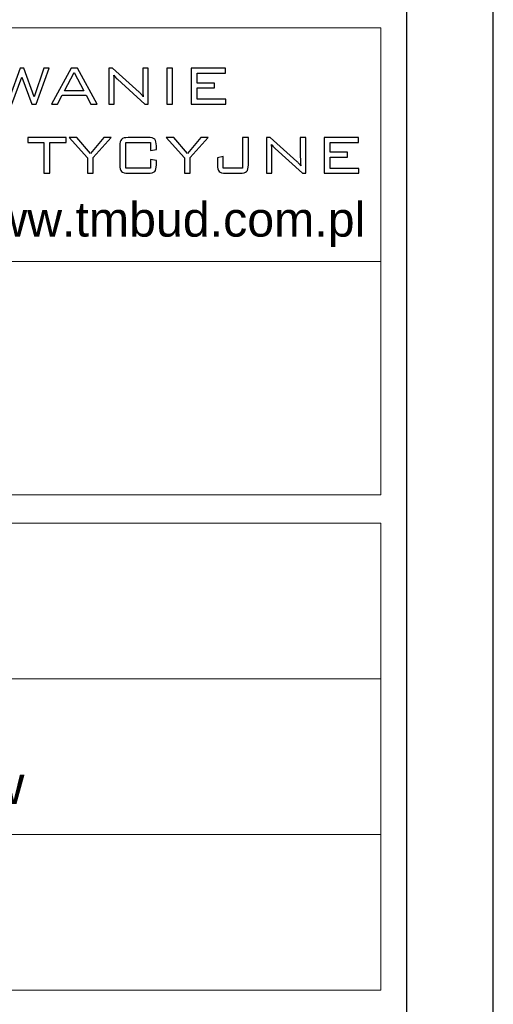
# Model space of a CAD drawing. Header units: inches. Extents: x -4.9 to 51.6, y -38.3 to 13.
# Tile 7 of 10: x 48.8 to 51.6, y -34.9 to -29.2. Entities that reach past the tile are written whole.
import ezdxf

# ---------------------------------------------------------------- set-up
doc = ezdxf.new("R2010")
doc.units = ezdxf.units.IN
doc.header["$MEASUREMENT"] = 0
doc.layers.add('_0', color=7, linetype='Continuous')
doc.layers.add('A_opisy_ramka', color=7, linetype='Continuous')
doc.layers.add('wymiar', color=7, linetype='Continuous', lineweight=13)
doc.styles.add('GENERATED_STYLE_6', font='txt')

msp = doc.modelspace()

# ---------------------------------------------------------------- linework, layer by layer
msp.add_lwpolyline([(9.5807, -8.5918), (9.5807, -38.2918), (51.5807, -38.2918), (51.5807, -8.5918), (9.5807, -8.5918)])
msp.add_lwpolyline([(10.0807, -9.0918), (10.0807, -37.7918), (51.0807, -37.7918), (51.0807, -9.0918)], close=True)
at = {"layer": '_0'}
for points, knots in [([(48.7678, -29.6555), (48.7678, -29.6555), (48.693, -29.4492), (48.693, -29.4492), (48.693, -29.4492), (48.693, -29.4492), (48.7277, -29.4492), (48.7277, -29.4492), (48.7277, -29.4492), (48.7277, -29.4492), (48.7836, -29.6132), (48.7836, -29.6132), (48.7836, -29.6132), (48.7836, -29.6132), (48.8445, -29.4492), (48.8445, -29.4492), (48.8445, -29.4492), (48.8445, -29.4492), (48.8656, -29.4492), (48.8656, -29.4492), (48.8656, -29.4492), (48.8656, -29.4492), (48.9244, -29.6132), (48.9244, -29.6132), (48.9244, -29.6132), (48.9244, -29.6132), (48.9807, -29.4492), (48.9807, -29.4492), (48.9807, -29.4492), (48.9807, -29.4492), (49.0116, -29.4492), (49.0116, -29.4492), (49.0116, -29.4492), (49.0116, -29.4492), (48.9368, -29.6555), (48.9368, -29.6555), (48.9368, -29.6555), (48.9368, -29.6555), (48.9112, -29.6555), (48.9112, -29.6555), (48.9112, -29.6555), (48.9112, -29.6555), (48.8541, -29.4996), (48.8541, -29.4996), (48.8541, -29.4996), (48.8541, -29.4996), (48.7949, -29.6555), (48.7949, -29.6555), (48.7949, -29.6555), (48.7949, -29.6555), (48.7678, -29.6555), (48.7678, -29.6555)], [0, 0, 0, 0, 0.076923, 0.076923, 0.076923, 0.076923, 0.153846, 0.153846, 0.153846, 0.153846, 0.230769, 0.230769, 0.230769, 0.230769, 0.307692, 0.307692, 0.307692, 0.307692, 0.384615, 0.384615, 0.384615, 0.384615, 0.461538, 0.461538, 0.461538, 0.461538, 0.538462, 0.538462, 0.538462, 0.538462, 0.615385, 0.615385, 0.615385, 0.615385, 0.692308, 0.692308, 0.692308, 0.692308, 0.769231, 0.769231, 0.769231, 0.769231, 0.846154, 0.846154, 0.846154, 0.846154, 0.923077, 0.923077, 0.923077, 0.923077, 1, 1, 1, 1]), ([(49.0253, -29.6555), (49.0253, -29.6555), (49.1379, -29.4492), (49.1379, -29.4492), (49.1379, -29.4492), (49.1379, -29.4492), (49.1748, -29.4492), (49.1748, -29.4492), (49.1748, -29.4492), (49.1748, -29.4492), (49.2894, -29.6555), (49.2894, -29.6555), (49.2894, -29.6555), (49.2894, -29.6555), (49.2515, -29.6555), (49.2515, -29.6555), (49.2515, -29.6555), (49.2515, -29.6555), (49.2252, -29.6048), (49.2252, -29.6048), (49.2252, -29.6048), (49.2252, -29.6048), (49.0856, -29.6048), (49.0856, -29.6048), (49.0856, -29.6048), (49.0856, -29.6048), (49.0592, -29.6555), (49.0592, -29.6555), (49.0592, -29.6555), (49.0592, -29.6555), (49.0253, -29.6555), (49.0253, -29.6555)], [0, 0, 0, 0, 0.125, 0.125, 0.125, 0.125, 0.25, 0.25, 0.25, 0.25, 0.375, 0.375, 0.375, 0.375, 0.5, 0.5, 0.5, 0.5, 0.625, 0.625, 0.625, 0.625, 0.75, 0.75, 0.75, 0.75, 0.875, 0.875, 0.875, 0.875, 1, 1, 1, 1]), ([(49.1, -29.5785), (49.1, -29.5785), (49.2111, -29.5785), (49.2111, -29.5785), (49.2111, -29.5785), (49.2111, -29.5785), (49.1555, -29.4728), (49.1555, -29.4728), (49.1555, -29.4728), (49.1555, -29.4728), (49.1, -29.5785), (49.1, -29.5785)], [0, 0, 0, 0, 0.333333, 0.333333, 0.333333, 0.333333, 0.666667, 0.666667, 0.666667, 0.666667, 1, 1, 1, 1]), ([(49.3562, -29.6555), (49.3562, -29.6555), (49.3562, -29.4492), (49.3562, -29.4492), (49.3562, -29.4492), (49.3562, -29.4492), (49.3778, -29.4492), (49.3778, -29.4492), (49.3778, -29.4492), (49.3778, -29.4492), (49.5322, -29.5872), (49.5322, -29.5872), (49.5322, -29.5872), (49.5357, -29.5903), (49.5395, -29.5941), (49.5435, -29.5985), (49.5435, -29.5985), (49.5474, -29.603), (49.5515, -29.6078), (49.5557, -29.6132), (49.5557, -29.6132), (49.5546, -29.6066), (49.5539, -29.5996), (49.5533, -29.5924), (49.5533, -29.5924), (49.5528, -29.5852), (49.5525, -29.5752), (49.5525, -29.5624), (49.5525, -29.5624), (49.5525, -29.5624), (49.5525, -29.4492), (49.5525, -29.4492), (49.5525, -29.4492), (49.5525, -29.4492), (49.5842, -29.4492), (49.5842, -29.4492), (49.5842, -29.4492), (49.5842, -29.4492), (49.5842, -29.6555), (49.5842, -29.6555), (49.5842, -29.6555), (49.5842, -29.6555), (49.5649, -29.6555), (49.5649, -29.6555), (49.5649, -29.6555), (49.5649, -29.6555), (49.4063, -29.512), (49.4063, -29.512), (49.4063, -29.512), (49.4056, -29.5114), (49.4044, -29.5104), (49.4029, -29.509), (49.4029, -29.509), (49.395, -29.5019), (49.3892, -29.4952), (49.3855, -29.4888), (49.3855, -29.4888), (49.3863, -29.4951), (49.3868, -29.5018), (49.3872, -29.5088), (49.3872, -29.5088), (49.3876, -29.5159), (49.3878, -29.5243), (49.3878, -29.5339), (49.3878, -29.5339), (49.3878, -29.5339), (49.3878, -29.6555), (49.3878, -29.6555), (49.3878, -29.6555), (49.3878, -29.6555), (49.3562, -29.6555), (49.3562, -29.6555)], [0, 0, 0, 0, 0.055556, 0.055556, 0.055556, 0.055556, 0.111111, 0.111111, 0.111111, 0.111111, 0.166667, 0.166667, 0.166667, 0.166667, 0.222222, 0.222222, 0.222222, 0.222222, 0.277778, 0.277778, 0.277778, 0.277778, 0.333333, 0.333333, 0.333333, 0.333333, 0.388889, 0.388889, 0.388889, 0.388889, 0.444444, 0.444444, 0.444444, 0.444444, 0.5, 0.5, 0.5, 0.5, 0.555556, 0.555556, 0.555556, 0.555556, 0.611111, 0.611111, 0.611111, 0.611111, 0.666667, 0.666667, 0.666667, 0.666667, 0.722222, 0.722222, 0.722222, 0.722222, 0.777778, 0.777778, 0.777778, 0.777778, 0.833333, 0.833333, 0.833333, 0.833333, 0.888889, 0.888889, 0.888889, 0.888889, 0.944444, 0.944444, 0.944444, 0.944444, 1, 1, 1, 1]), ([(49.6911, -29.6555), (49.6911, -29.6555), (49.6911, -29.4492), (49.6911, -29.4492), (49.6911, -29.4492), (49.6911, -29.4492), (49.7257, -29.4492), (49.7257, -29.4492), (49.7257, -29.4492), (49.7257, -29.4492), (49.7257, -29.6555), (49.7257, -29.6555), (49.7257, -29.6555), (49.7257, -29.6555), (49.6911, -29.6555), (49.6911, -29.6555)], [0, 0, 0, 0, 0.25, 0.25, 0.25, 0.25, 0.5, 0.5, 0.5, 0.5, 0.75, 0.75, 0.75, 0.75, 1, 1, 1, 1]), ([(49.8327, -29.6555), (49.8327, -29.6555), (49.8327, -29.4492), (49.8327, -29.4492), (49.8327, -29.4492), (49.8327, -29.4492), (50.0314, -29.4492), (50.0314, -29.4492), (50.0314, -29.4492), (50.0314, -29.4492), (50.0314, -29.4769), (50.0314, -29.4769), (50.0314, -29.4769), (50.0314, -29.4769), (49.8672, -29.4769), (49.8672, -29.4769), (49.8672, -29.4769), (49.8672, -29.4769), (49.8672, -29.5343), (49.8672, -29.5343), (49.8672, -29.5343), (49.8672, -29.5343), (49.9676, -29.5343), (49.9676, -29.5343), (49.9676, -29.5343), (49.9676, -29.5343), (49.9676, -29.5617), (49.9676, -29.5617), (49.9676, -29.5617), (49.9676, -29.5617), (49.8672, -29.5617), (49.8672, -29.5617), (49.8672, -29.5617), (49.8672, -29.5617), (49.8672, -29.6272), (49.8672, -29.6272), (49.8672, -29.6272), (49.8672, -29.6272), (50.033, -29.6272), (50.033, -29.6272), (50.033, -29.6272), (50.033, -29.6272), (50.033, -29.6555), (50.033, -29.6555), (50.033, -29.6555), (50.033, -29.6555), (49.8327, -29.6555), (49.8327, -29.6555)], [0, 0, 0, 0, 0.083333, 0.083333, 0.083333, 0.083333, 0.166667, 0.166667, 0.166667, 0.166667, 0.25, 0.25, 0.25, 0.25, 0.333333, 0.333333, 0.333333, 0.333333, 0.416667, 0.416667, 0.416667, 0.416667, 0.5, 0.5, 0.5, 0.5, 0.583333, 0.583333, 0.583333, 0.583333, 0.666667, 0.666667, 0.666667, 0.666667, 0.75, 0.75, 0.75, 0.75, 0.833333, 0.833333, 0.833333, 0.833333, 0.916667, 0.916667, 0.916667, 0.916667, 1, 1, 1, 1]), ([(49.0157, -29.8775), (49.0157, -29.8775), (49.0157, -30.0558), (49.0157, -30.0558), (49.0157, -30.0558), (49.0157, -30.0558), (48.9813, -30.0558), (48.9813, -30.0558), (48.9813, -30.0558), (48.9813, -30.0558), (48.9813, -29.8775), (48.9813, -29.8775), (48.9813, -29.8775), (48.9813, -29.8775), (48.887, -29.8775), (48.887, -29.8775), (48.887, -29.8775), (48.887, -29.8775), (48.887, -29.8494), (48.887, -29.8494), (48.887, -29.8494), (48.887, -29.8494), (49.1104, -29.8494), (49.1104, -29.8494), (49.1104, -29.8494), (49.1104, -29.8494), (49.1104, -29.8775), (49.1104, -29.8775), (49.1104, -29.8775), (49.1104, -29.8775), (49.0157, -29.8775), (49.0157, -29.8775)], [0, 0, 0, 0, 0.125, 0.125, 0.125, 0.125, 0.25, 0.25, 0.25, 0.25, 0.375, 0.375, 0.375, 0.375, 0.5, 0.5, 0.5, 0.5, 0.625, 0.625, 0.625, 0.625, 0.75, 0.75, 0.75, 0.75, 0.875, 0.875, 0.875, 0.875, 1, 1, 1, 1]), ([(49.2324, -30.0558), (49.2324, -30.0558), (49.2324, -29.9657), (49.2324, -29.9657), (49.2324, -29.9657), (49.2324, -29.9657), (49.1278, -29.8494), (49.1278, -29.8494), (49.1278, -29.8494), (49.1278, -29.8494), (49.1705, -29.8494), (49.1705, -29.8494), (49.1705, -29.8494), (49.1705, -29.8494), (49.2511, -29.9413), (49.2511, -29.9413), (49.2511, -29.9413), (49.2511, -29.9413), (49.3285, -29.8494), (49.3285, -29.8494), (49.3285, -29.8494), (49.3285, -29.8494), (49.3704, -29.8494), (49.3704, -29.8494), (49.3704, -29.8494), (49.3704, -29.8494), (49.2668, -29.965), (49.2668, -29.965), (49.2668, -29.965), (49.2668, -29.965), (49.2668, -30.0558), (49.2668, -30.0558), (49.2668, -30.0558), (49.2668, -30.0558), (49.2324, -30.0558), (49.2324, -30.0558)], [0, 0, 0, 0, 0.111111, 0.111111, 0.111111, 0.111111, 0.222222, 0.222222, 0.222222, 0.222222, 0.333333, 0.333333, 0.333333, 0.333333, 0.444444, 0.444444, 0.444444, 0.444444, 0.555556, 0.555556, 0.555556, 0.555556, 0.666667, 0.666667, 0.666667, 0.666667, 0.777778, 0.777778, 0.777778, 0.777778, 0.888889, 0.888889, 0.888889, 0.888889, 1, 1, 1, 1]), ([(49.597, -29.8775), (49.597, -29.8775), (49.4539, -29.8775), (49.4539, -29.8775), (49.4539, -29.8775), (49.4539, -29.8775), (49.4539, -30.027), (49.4539, -30.027), (49.4539, -30.027), (49.4539, -30.027), (49.597, -30.027), (49.597, -30.027), (49.597, -30.027), (49.597, -30.027), (49.597, -29.9753), (49.597, -29.9753), (49.597, -29.9753), (49.597, -29.9753), (49.6316, -29.9825), (49.6316, -29.9825), (49.6316, -29.9825), (49.6316, -29.9825), (49.6316, -30.0069), (49.6316, -30.0069), (49.6316, -30.0069), (49.6316, -30.026), (49.6283, -30.0388), (49.6217, -30.0456), (49.6217, -30.0456), (49.615, -30.0524), (49.6023, -30.0558), (49.5835, -30.0558), (49.5835, -30.0558), (49.5835, -30.0558), (49.468, -30.0558), (49.468, -30.0558), (49.468, -30.0558), (49.4493, -30.0558), (49.4365, -30.0524), (49.4297, -30.0455), (49.4297, -30.0455), (49.4229, -30.0387), (49.4196, -30.0258), (49.4196, -30.0069), (49.4196, -30.0069), (49.4196, -30.0069), (49.4196, -29.8982), (49.4196, -29.8982), (49.4196, -29.8982), (49.4196, -29.8793), (49.4229, -29.8665), (49.4297, -29.8597), (49.4297, -29.8597), (49.4365, -29.8528), (49.4493, -29.8494), (49.468, -29.8494), (49.468, -29.8494), (49.468, -29.8494), (49.5835, -29.8494), (49.5835, -29.8494), (49.5835, -29.8494), (49.6023, -29.8494), (49.615, -29.8528), (49.6217, -29.8595), (49.6217, -29.8595), (49.6283, -29.8663), (49.6316, -29.8792), (49.6316, -29.8982), (49.6316, -29.8982), (49.6316, -29.8982), (49.6316, -29.9177), (49.6316, -29.9177), (49.6316, -29.9177), (49.6316, -29.9177), (49.597, -29.9242), (49.597, -29.9242), (49.597, -29.9242), (49.597, -29.9242), (49.597, -29.8775), (49.597, -29.8775)], [0, 0, 0, 0, 0.05, 0.05, 0.05, 0.05, 0.1, 0.1, 0.1, 0.1, 0.15, 0.15, 0.15, 0.15, 0.2, 0.2, 0.2, 0.2, 0.25, 0.25, 0.25, 0.25, 0.3, 0.3, 0.3, 0.3, 0.35, 0.35, 0.35, 0.35, 0.4, 0.4, 0.4, 0.4, 0.45, 0.45, 0.45, 0.45, 0.5, 0.5, 0.5, 0.5, 0.55, 0.55, 0.55, 0.55, 0.6, 0.6, 0.6, 0.6, 0.65, 0.65, 0.65, 0.65, 0.7, 0.7, 0.7, 0.7, 0.75, 0.75, 0.75, 0.75, 0.8, 0.8, 0.8, 0.8, 0.85, 0.85, 0.85, 0.85, 0.9, 0.9, 0.9, 0.9, 0.95, 0.95, 0.95, 0.95, 1, 1, 1, 1]), ([(49.7936, -30.0558), (49.7936, -30.0558), (49.7936, -29.9657), (49.7936, -29.9657), (49.7936, -29.9657), (49.7936, -29.9657), (49.6889, -29.8494), (49.6889, -29.8494), (49.6889, -29.8494), (49.6889, -29.8494), (49.7317, -29.8494), (49.7317, -29.8494), (49.7317, -29.8494), (49.7317, -29.8494), (49.8123, -29.9413), (49.8123, -29.9413), (49.8123, -29.9413), (49.8123, -29.9413), (49.8896, -29.8494), (49.8896, -29.8494), (49.8896, -29.8494), (49.8896, -29.8494), (49.9316, -29.8494), (49.9316, -29.8494), (49.9316, -29.8494), (49.9316, -29.8494), (49.8279, -29.965), (49.8279, -29.965), (49.8279, -29.965), (49.8279, -29.965), (49.8279, -30.0558), (49.8279, -30.0558), (49.8279, -30.0558), (49.8279, -30.0558), (49.7936, -30.0558), (49.7936, -30.0558)], [0, 0, 0, 0, 0.111111, 0.111111, 0.111111, 0.111111, 0.222222, 0.222222, 0.222222, 0.222222, 0.333333, 0.333333, 0.333333, 0.333333, 0.444444, 0.444444, 0.444444, 0.444444, 0.555556, 0.555556, 0.555556, 0.555556, 0.666667, 0.666667, 0.666667, 0.666667, 0.777778, 0.777778, 0.777778, 0.777778, 0.888889, 0.888889, 0.888889, 0.888889, 1, 1, 1, 1]), ([(50.0326, -30.0558), (50.0139, -30.0558), (50.0012, -30.0524), (49.9945, -30.0456), (49.9945, -30.0456), (49.9879, -30.0388), (49.9846, -30.026), (49.9846, -30.0069), (49.9846, -30.0069), (49.9846, -30.0069), (49.9846, -29.9657), (49.9846, -29.9657), (49.9846, -29.9657), (49.9846, -29.9657), (50.0186, -29.9585), (50.0186, -29.9585), (50.0186, -29.9585), (50.0186, -29.9585), (50.0186, -30.027), (50.0186, -30.027), (50.0186, -30.027), (50.0186, -30.027), (50.1293, -30.027), (50.1293, -30.027), (50.1293, -30.027), (50.1293, -30.027), (50.1293, -29.8494), (50.1293, -29.8494), (50.1293, -29.8494), (50.1293, -29.8494), (50.1636, -29.8494), (50.1636, -29.8494), (50.1636, -29.8494), (50.1636, -29.8494), (50.1636, -30.0069), (50.1636, -30.0069), (50.1636, -30.0069), (50.1636, -30.0258), (50.1603, -30.0387), (50.1536, -30.0455), (50.1536, -30.0455), (50.1468, -30.0524), (50.1341, -30.0558), (50.1154, -30.0558), (50.1154, -30.0558), (50.1154, -30.0558), (50.0326, -30.0558), (50.0326, -30.0558)], [0, 0, 0, 0, 0.083333, 0.083333, 0.083333, 0.083333, 0.166667, 0.166667, 0.166667, 0.166667, 0.25, 0.25, 0.25, 0.25, 0.333333, 0.333333, 0.333333, 0.333333, 0.416667, 0.416667, 0.416667, 0.416667, 0.5, 0.5, 0.5, 0.5, 0.583333, 0.583333, 0.583333, 0.583333, 0.666667, 0.666667, 0.666667, 0.666667, 0.75, 0.75, 0.75, 0.75, 0.833333, 0.833333, 0.833333, 0.833333, 0.916667, 0.916667, 0.916667, 0.916667, 1, 1, 1, 1]), ([(50.2679, -30.0558), (50.2679, -30.0558), (50.2679, -29.8494), (50.2679, -29.8494), (50.2679, -29.8494), (50.2679, -29.8494), (50.2896, -29.8494), (50.2896, -29.8494), (50.2896, -29.8494), (50.2896, -29.8494), (50.444, -29.9874), (50.444, -29.9874), (50.444, -29.9874), (50.4475, -29.9905), (50.4512, -29.9943), (50.4552, -29.9987), (50.4552, -29.9987), (50.4592, -30.0032), (50.4632, -30.0081), (50.4674, -30.0134), (50.4674, -30.0134), (50.4664, -30.0068), (50.4656, -29.9999), (50.4651, -29.9926), (50.4651, -29.9926), (50.4646, -29.9854), (50.4643, -29.9754), (50.4643, -29.9626), (50.4643, -29.9626), (50.4643, -29.9626), (50.4643, -29.8494), (50.4643, -29.8494), (50.4643, -29.8494), (50.4643, -29.8494), (50.4959, -29.8494), (50.4959, -29.8494), (50.4959, -29.8494), (50.4959, -29.8494), (50.4959, -30.0558), (50.4959, -30.0558), (50.4959, -30.0558), (50.4959, -30.0558), (50.4766, -30.0558), (50.4766, -30.0558), (50.4766, -30.0558), (50.4766, -30.0558), (50.3181, -29.9122), (50.3181, -29.9122), (50.3181, -29.9122), (50.3174, -29.9116), (50.3162, -29.9106), (50.3146, -29.9092), (50.3146, -29.9092), (50.3068, -29.9021), (50.301, -29.8954), (50.2972, -29.889), (50.2972, -29.889), (50.298, -29.8953), (50.2986, -29.902), (50.299, -29.909), (50.299, -29.909), (50.2994, -29.9162), (50.2996, -29.9245), (50.2996, -29.9342), (50.2996, -29.9342), (50.2996, -29.9342), (50.2996, -30.0558), (50.2996, -30.0558), (50.2996, -30.0558), (50.2996, -30.0558), (50.2679, -30.0558), (50.2679, -30.0558)], [0, 0, 0, 0, 0.055556, 0.055556, 0.055556, 0.055556, 0.111111, 0.111111, 0.111111, 0.111111, 0.166667, 0.166667, 0.166667, 0.166667, 0.222222, 0.222222, 0.222222, 0.222222, 0.277778, 0.277778, 0.277778, 0.277778, 0.333333, 0.333333, 0.333333, 0.333333, 0.388889, 0.388889, 0.388889, 0.388889, 0.444444, 0.444444, 0.444444, 0.444444, 0.5, 0.5, 0.5, 0.5, 0.555556, 0.555556, 0.555556, 0.555556, 0.611111, 0.611111, 0.611111, 0.611111, 0.666667, 0.666667, 0.666667, 0.666667, 0.722222, 0.722222, 0.722222, 0.722222, 0.777778, 0.777778, 0.777778, 0.777778, 0.833333, 0.833333, 0.833333, 0.833333, 0.888889, 0.888889, 0.888889, 0.888889, 0.944444, 0.944444, 0.944444, 0.944444, 1, 1, 1, 1]), ([(50.6029, -30.0558), (50.6029, -30.0558), (50.6029, -29.8494), (50.6029, -29.8494), (50.6029, -29.8494), (50.6029, -29.8494), (50.8017, -29.8494), (50.8017, -29.8494), (50.8017, -29.8494), (50.8017, -29.8494), (50.8017, -29.8771), (50.8017, -29.8771), (50.8017, -29.8771), (50.8017, -29.8771), (50.6375, -29.8771), (50.6375, -29.8771), (50.6375, -29.8771), (50.6375, -29.8771), (50.6375, -29.9346), (50.6375, -29.9346), (50.6375, -29.9346), (50.6375, -29.9346), (50.7378, -29.9346), (50.7378, -29.9346), (50.7378, -29.9346), (50.7378, -29.9346), (50.7378, -29.9619), (50.7378, -29.9619), (50.7378, -29.9619), (50.7378, -29.9619), (50.6375, -29.9619), (50.6375, -29.9619), (50.6375, -29.9619), (50.6375, -29.9619), (50.6375, -30.0274), (50.6375, -30.0274), (50.6375, -30.0274), (50.6375, -30.0274), (50.8032, -30.0274), (50.8032, -30.0274), (50.8032, -30.0274), (50.8032, -30.0274), (50.8032, -30.0558), (50.8032, -30.0558), (50.8032, -30.0558), (50.8032, -30.0558), (50.6029, -30.0558), (50.6029, -30.0558)], [0, 0, 0, 0, 0.083333, 0.083333, 0.083333, 0.083333, 0.166667, 0.166667, 0.166667, 0.166667, 0.25, 0.25, 0.25, 0.25, 0.333333, 0.333333, 0.333333, 0.333333, 0.416667, 0.416667, 0.416667, 0.416667, 0.5, 0.5, 0.5, 0.5, 0.583333, 0.583333, 0.583333, 0.583333, 0.666667, 0.666667, 0.666667, 0.666667, 0.75, 0.75, 0.75, 0.75, 0.833333, 0.833333, 0.833333, 0.833333, 0.916667, 0.916667, 0.916667, 0.916667, 1, 1, 1, 1])]:
    msp.add_open_spline(points, degree=3, knots=knots, dxfattribs=at)
at = {"layer": 'wymiar', "color": 0}
for points in [[(41.5641, -31.915), (50.9307, -31.915), (50.9307, -29.215), (41.5641, -29.215)], [(41.5641, -31.915), (50.9307, -31.915), (50.9307, -30.565), (41.5641, -30.565)], [(41.5641, -32.9784), (50.9307, -32.9784), (50.9307, -32.0784), (41.5641, -32.0784)], [(41.5641, -33.8784), (50.9307, -33.8784), (50.9307, -32.9784), (41.5641, -32.9784)], [(41.5641, -34.7784), (50.9307, -34.7784), (50.9307, -33.8784), (41.5641, -33.8784)]]:
    msp.add_lwpolyline(points, close=True, dxfattribs=at)

# ---------------------------------------------------------------- texts
at = {"layer": 'A_opisy_ramka', "linetype": 'Continuous', "lineweight": 13, "insert": (43.542, -33.7435), "char_height": 0.221292, "attachment_point": 7, "style": 'GENERATED_STYLE_6'}
msp.add_mtext('{\\fArial|b0|i0|c238|p32;Gmina Kleszczów,\\Pzam. ul. Główna 47, 97-410 Kleszczów}', dxfattribs=at)
at = {"layer": 'wymiar', "color": 0, "linetype": 'Continuous', "lineweight": 13, "insert": (46.3215, -30.4824), "char_height": 0.2, "attachment_point": 7, "style": 'GENERATED_STYLE_6'}
msp.add_mtext('{\\fArial|b0|i0|c238|p32;tel. 663 221 900, www.tmbud.com.pl}', dxfattribs=at)

doc.saveas('drawing.dxf')
